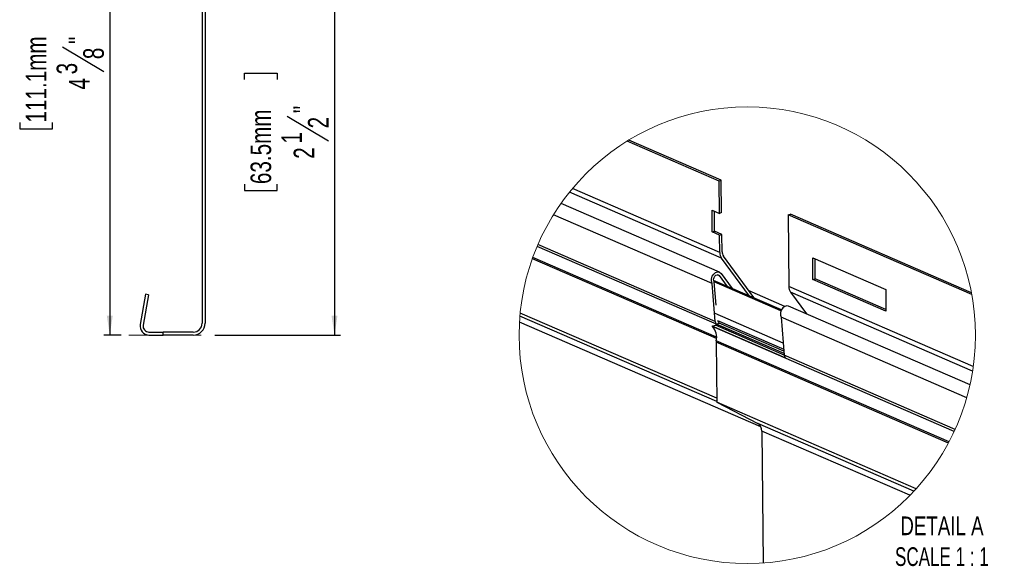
# Model space of a CAD drawing. Header units: inches. Extents: x 0.5 to 19.2, y -4 to 10.7.
# Tile 9 of 13: x 5.4 to 12, y 1.6 to 5.3. Entities that reach past the tile are written whole.
import ezdxf

# ---------------------------------------------------------------- set-up
doc = ezdxf.new("R2010")
doc.units = ezdxf.units.IN
doc.header["$MEASUREMENT"] = 0
doc.layers.add('FORMAT', color=7, linetype='Continuous')
doc.styles.add('SLDTEXTSTYLE3', font='TXT', dxfattribs={"width": 0.75})
doc.styles.add('SLDTEXTSTYLE4', font='TXT', dxfattribs={"width": 0.681818})
doc.dimstyles.new('SLDDIMSTYLE0', dxfattribs={"dimtxt": 0.137795, "dimasz": 0.13, "dimexe": 0, "dimexo": 0.0625, "dimgap": 0.034449, "dimtad": 1, "dimdec": 6, "dimrnd": 1e-09, "dimzin": 12, "dimdsep": 46, "dimlunit": 5, "dimtxsty": 'SLDTEXTSTYLE3', "dimsah": 1, "dimcen": 0.09, "dimadec": 0, "dimazin": 3, "dimtfac": 1, "dimtofl": 0, "dimtmove": 0, "dimatfit": 3, "dimfxl": 1, "dimfrac": 2, "dimtolj": 1, "dimtzin": 12, "dimarcsym": 0})

# ---------------------------------------------------------------- blocks, each defined once
blk = doc.blocks.new('_D')
at = {"layer": 'FORMAT'}
for p, q in [((6.063, 7.5501), (5.9463, 7.5501)), ((5.9857, 7.5501), (5.9857, 3.1751)), ((5.3826, 5.3997), (5.3826, 5.4417)), ((5.3826, 5.4417), (5.6013, 5.4417)), ((5.6013, 5.4417), (5.6013, 5.3997)), ((5.6697, 5.1036), (5.9453, 4.9382)), ((5.3826, 4.5971), (5.3826, 4.5551)), ((5.3826, 4.5551), (5.6013, 4.5551)), ((5.6013, 4.5551), (5.6013, 4.5971)), ((6.063, 3.1751), (5.9463, 3.1751))]:
    blk.add_line(p, q, dxfattribs=at)
for points in [[(5.9857, 7.5501), (5.9657, 7.4201), (6.0057, 7.4201)], [(5.9857, 3.1751), (6.0057, 3.3051), (5.9657, 3.3051)]]:
    blk.add_solid(points, dxfattribs=at)
at = {"layer": 'FORMAT', "char_height": 0.1378, "attachment_point": 1, "rotation": 90, "style": 'SLDTEXTSTYLE3'}
for s, insert in [('111.1mm', (5.4237, 4.5971)), ('"', (5.7104, 5.1227)), ('8', (5.8081, 5.0209)), ('3', (5.6299, 4.9191)), ('4', (5.7125, 4.8173))]:
    blk.add_mtext(s, dxfattribs=dict(at, insert=insert))
blk = doc.blocks.new('_D_1')
at = {"layer": 'FORMAT'}
for p, q in [((6.6889, 5.6751), (7.5295, 5.6751)), ((7.4902, 5.6751), (7.4902, 3.1751)), ((6.8871, 4.8859), (6.8871, 4.9279)), ((6.8871, 4.9279), (7.1058, 4.9279)), ((7.1058, 4.9279), (7.1058, 4.8859)), ((7.1742, 4.6406), (7.4498, 4.4753)), ((6.8871, 4.1851), (6.8871, 4.1431)), ((7.1058, 4.1431), (7.1058, 4.1851)), ((6.8871, 4.1431), (7.1058, 4.1431)), ((6.6889, 3.1751), (7.5295, 3.1751))]:
    blk.add_line(p, q, dxfattribs=at)
for points in [[(7.4902, 5.6751), (7.4702, 5.5451), (7.5102, 5.5451)], [(7.4902, 3.1751), (7.5102, 3.3051), (7.4702, 3.3051)]]:
    blk.add_solid(points, dxfattribs=at)
at = {"layer": 'FORMAT', "char_height": 0.1378, "attachment_point": 1, "rotation": 90, "style": 'SLDTEXTSTYLE3'}
for s, insert in [('63.5mm', (6.9282, 4.1851)), ('"', (7.2149, 4.6598)), ('2', (7.3125, 4.558)), ('1', (7.1344, 4.4561)), ('2', (7.217, 4.3543))]:
    blk.add_mtext(s, dxfattribs=dict(at, insert=insert))
blk = doc.blocks.new('SW_NOTE_4')
at = {"layer": 'FORMAT', "color": 0, "char_height": 0.125, "attachment_point": 2}
for s, insert, style in [('DETAIL A', (0.3359, 0.1611), 'SLDTEXTSTYLE3'), ('SCALE 1 : 1', (0.3351, -0.0449), 'SLDTEXTSTYLE4')]:
    blk.add_mtext(s, dxfattribs=dict(at, insert=insert, style=style))

msp = doc.modelspace()

# ---------------------------------------------------------------- linework, layer by layer
at = {"color": 7, "linetype": 'Continuous', "lineweight": 25}
for p, q in [((6.60401599, 5.64393956), (6.60401599, 3.25417578)), ((6.62401599, 5.64393956), (6.62401599, 3.25417578)), ((10.06480308, 4.20566583), (9.44938263, 4.47234528)), ((10.07998026, 4.21074352), (9.46051465, 4.47917587)), ((10.06978734, 3.72753648), (9.08316738, 4.15506751)), ((10.07998026, 4.21074352), (10.06480308, 4.20566583)), ((10.06705849, 3.98930948), (10.06480308, 4.20566583)), ((10.08223568, 3.99438716), (10.07998026, 4.21074352)), ((10.08132548, 3.68896337), (9.06284621, 4.13029991)), ((10.06790182, 3.59639959), (9.00692213, 4.05615284)), ((10.01760893, 3.52094193), (8.95677913, 3.98063021)), ((10.01810818, 4.01052097), (10.06705849, 3.98930948)), ((10.01962704, 3.86482641), (10.01810818, 4.01052097)), ((10.03480452, 3.8699041), (10.03340768, 4.00389127)), ((10.08223568, 3.99438716), (10.06705849, 3.98930948)), ((10.52693502, 3.97880973), (10.5421125, 3.98388742)), ((10.52693502, 3.97880973), (10.53191928, 3.50068031)), ((11.75674487, 3.44589742), (10.52693502, 3.97880973)), ((11.75439647, 3.45856971), (10.5421125, 3.98388742)), ((10.01962704, 3.86482641), (10.03480452, 3.8699041)), ((10.06857706, 3.84361491), (10.01962704, 3.86482641)), ((10.08375454, 3.8486926), (10.03480452, 3.8699041)), ((10.06857706, 3.84361491), (10.08375454, 3.8486926)), ((10.06978734, 3.72753648), (10.06857706, 3.84361491)), ((10.08496453, 3.73261417), (10.08375454, 3.8486926)), ((10.03904783, 3.26675833), (8.85221126, 3.78104896)), ((10.29869792, 3.42660335), (10.093572, 3.70383872)), ((10.69198357, 3.69191031), (11.18036326, 3.48028141)), ((10.69350243, 3.54621582), (10.69198357, 3.69191031)), ((10.26815377, 3.43645777), (10.08132548, 3.68896337)), ((10.70867991, 3.55129351), (10.70728307, 3.68528062)), ((10.06586757, 3.57325879), (10.11938973, 3.50092157)), ((10.0781141, 3.58813414), (10.15361605, 3.48609022)), ((10.03904783, 3.26675833), (10.01760893, 3.52094193)), ((10.48246034, 3.34359244), (10.02866894, 3.5402335)), ((10.04555448, 3.37534834), (10.03234466, 3.53196321)), ((10.47933285, 3.33666883), (10.03248487, 3.53030106)), ((11.7668759, 2.96553796), (10.53191928, 3.50068031)), ((10.69350243, 3.54621582), (10.70867991, 3.55129351)), ((11.18188183, 3.33458677), (10.69350243, 3.54621582)), ((11.1817598, 3.34629416), (10.70867991, 3.55129351)), ((6.22541915, 3.44859363), (6.18948488, 3.24480025)), ((6.24511531, 3.44512066), (6.20918104, 3.24132728)), ((6.24511531, 3.44512066), (6.22541915, 3.44859363)), ((11.76219582, 2.93399281), (10.54345742, 3.46210727)), ((10.54345742, 3.46210727), (10.65060146, 3.31729805)), ((11.18036326, 3.48028141), (11.18188183, 3.33458677)), ((10.30157813, 3.42197402), (10.29869792, 3.42660335)), ((11.74490284, 2.8431057), (10.53003376, 3.36954349)), ((10.04894948, 2.75260814), (8.73361151, 3.3225821)), ((10.01969627, 3.23381195), (10.03992987, 3.24058142)), ((10.50807567, 3.02218305), (10.01969627, 3.23381195)), ((11.63925009, 2.53098343), (10.02149174, 3.23200489)), ((10.50110937, 3.04073895), (10.03992987, 3.24058142)), ((10.04594372, 3.24903915), (10.06617733, 3.25580847)), ((10.5001408, 3.05222238), (10.04594372, 3.24903915)), ((10.05431096, 3.27208491), (10.49780589, 3.07990569)), ((10.49878063, 3.06834893), (10.06617733, 3.25580847)), ((11.72272006, 2.75546708), (10.47974087, 3.29408583)), ((10.47974087, 3.29408583), (10.50118007, 3.03990223)), ((6.24795299, 3.19512066), (6.3439986, 3.19512066)), ((6.24795299, 3.17512066), (6.3439986, 3.17512066)), ((6.3439986, 3.17512066), (6.3439986, 3.19512066)), ((6.54496087, 3.19512066), (6.3439986, 3.19512066)), ((6.54496087, 3.17512066), (6.3439986, 3.17512066)), ((11.60014833, 2.45267812), (10.04505142, 3.12654647)), ((10.04505142, 3.12654647), (10.04922814, 2.72588651)), ((11.6042438, 2.46037627), (10.04585045, 3.13567328)), ((11.64527597, 2.54413224), (10.50118007, 3.03990223)), ((11.38462151, 2.14722192), (10.04922814, 2.72588651)), ((10.04922814, 2.72588651), (10.32494685, 2.58402672)), ((11.36988784, 2.1312237), (10.32494685, 2.58402672)), ((11.34291117, 2.10307576), (10.35104911, 2.53287834)), ((10.35104911, 2.53287834), (10.36025028, 1.65023064))]:
    msp.add_line(p, q, dxfattribs=at)
at = {"color": 8, "linetype": 'Continuous', "lineweight": 25}
for p, q in [((10.50023085, 3.05115437), (8.84652609, 3.76775253)), ((10.04827628, 3.16122291), (8.81778782, 3.69442914)), ((10.04791578, 3.15190616), (8.81484308, 3.68623218)), ((10.06586757, 3.57325879), (10.05240842, 3.57909107)), ((10.50463667, 3.36726637), (10.26613185, 3.47061751)), ((10.04918385, 2.73012366), (8.73165911, 3.30104523)), ((10.49429297, 3.12155663), (10.03835733, 3.31912667)), ((10.34498715, 2.56210618), (8.72892395, 3.26239314))]:
    msp.add_line(p, q, dxfattribs=at)
at = {"color": 7, "linetype": 'Continuous', "lineweight": 25, "flags": 128}
for points in [[(10.01760893, 3.52094193), (10.01324301, 3.53526816), (10.01393204, 3.5520679), (10.01957835, 3.56896576), (10.02938349, 3.58357227), (10.04196118, 3.59382239), (10.05553327, 3.59826678), (10.06818019, 3.59627683), (10.0781141, 3.58813414)], [(10.03234466, 3.53196321), (10.0287543, 3.53984558), (10.02828057, 3.54971701), (10.03099592, 3.56005718), (10.03648266, 3.5692739), (10.0438957, 3.57594789), (10.05209339, 3.57905147), (10.05981354, 3.57810651), (10.06586757, 3.57325879)], [(10.53003376, 3.36954349), (10.51766521, 3.37141068), (10.50409342, 3.36696629), (10.49151543, 3.35671617), (10.48171029, 3.34210966), (10.47606398, 3.3252118), (10.47537524, 3.30841206), (10.47974087, 3.29408583)]]:
    msp.add_lwpolyline(points, dxfattribs=at)
at = {"color": 7, "linetype": 'Continuous', "lineweight": 18}
msp.add_circle((10.25375774, 3.17390149), 1.5273987, dxfattribs=at)
at = {"color": 7, "linetype": 'Continuous', "lineweight": 25}
for centre, radius, start, end in [((10.13562178, 3.72621691), 0.06584766, 178.851725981, 214.454622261), ((10.13407967, 3.73163068), 0.04912498, 178.852858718, 214.453685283), ((10.59775854, 3.49936225), 0.06585245, 178.853127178, 214.453280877), ((6.24795299, 3.23449074), 0.05937008, 170, 270), ((6.24795299, 3.23449074), 0.03937008, 170, 270), ((6.54496087, 3.25417578), 0.07905512, 270, 0), ((6.54496087, 3.25417578), 0.05905512, 270, 0), ((10.03602882, 3.24824427), 0.02179551, 221.465544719, 228.165904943), ((9.94549661, 3.16154302), 0.10363463, 345.54471136, 42.836350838), ((10.06939367, 3.26836677), 0.03038843, 183.034050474, 219.495610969), ((10.06826696, 3.273916), 0.01409454, 184.853494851, 225.720180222), ((10.00665989, 3.2060213), 0.07759567, 39.912949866, 48.15367559), ((10.09330528, 3.12692034), 0.04825531, 169.549374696, 180.443922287), ((10.53152421, 3.04150963), 0.03038669, 183.032249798, 219.495764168), ((10.29543115, 2.53672965), 0.05575114, 356.038835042, 58.033808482)]:
    msp.add_arc(centre, radius, start, end, dxfattribs=at)
at = {"layer": 'FORMAT', "color": 250, "lineweight": 18, "true_color": 0x454545}
for p, q in [((6.36979893, 3.17512066), (6.11423364, 3.17512066)), ((6.54496087, 3.17512066), (6.59654773, 3.17512066))]:
    msp.add_line(p, q, dxfattribs=at)

# ---------------------------------------------------------------- block references
at = {"layer": 'FORMAT'}
msp.add_blockref('SW_NOTE_4', (11.2212258, 1.80037242), dxfattribs=at)

# ---------------------------------------------------------------- dimensions: what is measured, and where the dimension line sits
for base, p1, p2, picture, middle in [((5.98568944, 3.17512066), (6.18109332, 7.55012066), (6.18109332, 3.17512066), '_D', (5.98568944, 4.99839891)), ((7.49015772, 3.17512066), (6.5707543, 5.67512066), (6.5707543, 3.17512066), '_D_1', (7.49015772, 4.5354768))]:
    dim = msp.add_linear_dim(base=base, p1=p1, p2=p2, angle=90, dimstyle='SLDDIMSTYLE0', dxfattribs=at)
    dim.commit()
    dim.dimension.update_dxf_attribs({"geometry": picture, "text_midpoint": middle, "dimtype": 160})

doc.saveas('drawing.dxf')
